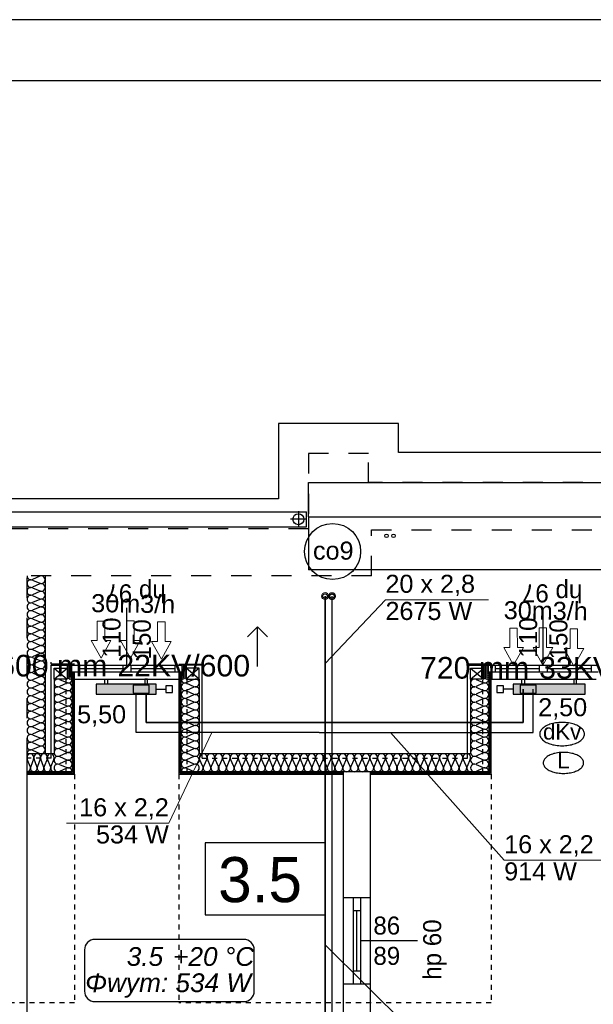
# Model space of a CAD drawing. Header units: millimetres. Extents: x 45180 to 119519, y 31297 to 302414.
# Tile 77 of 97: x 68306 to 74035, y 250415 to 260239. Entities that reach past the tile are written whole.
import ezdxf
from ezdxf.lldxf.tags import DXFTag

# ---------------------------------------------------------------- set-up
doc = ezdxf.new("R2010")
doc.units = ezdxf.units.MM
doc.header["$MEASUREMENT"] = 0
for name, pattern in [('Hidden Line', [100, 50, -50]), ('PHANTOM', [2.5, 1.25, -0.25, 0.25, -0.25, 0.25, -0.25]), ('Przerywana', [400, 200, -200])]:
    doc.linetypes.add(name, pattern=pattern)
doc.layers.get('0').update_dxf_attribs({"color": 252})
for name, color, linetype in [('#opisy', 7, 'Continuous'), ('#podkład', 252, 'Continuous'), ('_TABELA', 7, 'Continuous'), ('IS_Armatura_podłączeniowa_grz._dolnozas.', 7, 'SOLID'), ('IS_Armatura_Therm', 7, 'SOLID'), ('IS_Grafika', 7, 'SOLID'), ('IS_Grzejniki_Plan_rzut', 7, 'SOLID'), ('IS_Opisy_działek_Therm', 7, 'SOLID'), ('IS_Text_Armatury_Therm', 7, 'Continuous'), ('IS_Text_Konstrukcji', 7, 'Continuous'), ('IS_Text_Odbiornikow_Therm', 7, 'Continuous')]:
    doc.layers.add(name, color=color, linetype=linetype)
doc.layers.add('IS_Powrót', color=5, linetype='DASHDOT', lineweight=35)
doc.layers.add('IS_Zasilanie', color=1, linetype='SOLID', lineweight=30)
doc.styles.add('ARIAL', font='arial.ttf', dxfattribs={"width": 0.75})
doc.styles.add('GENERATED_STYLE_4', font='txt')
doc.styles.add('GENERATED_STYLE_5', font='txt')
doc.styles.get("Standard").update_dxf_attribs({"font": 'arial.ttf', "bigfont": 'BIGFONT.SHX'})
tags = doc.linetypes.add('DASHDOT', pattern=[20, 10, -5, 0, -5]).pattern_tags.tags
tags[10:11] = [DXFTag(74, 4), DXFTag(75, 0), DXFTag(340, '0'), DXFTag(46, 0.0), DXFTag(50, 0.0), DXFTag(44, 0.0), DXFTag(45, 0.0)]
tags[8:9] = [DXFTag(74, 4), DXFTag(75, 0), DXFTag(340, '0'), DXFTag(46, 0.0), DXFTag(50, 0.0), DXFTag(44, 0.0), DXFTag(45, 0.0)]
tags[6:7] = [DXFTag(74, 4), DXFTag(75, 0), DXFTag(340, '0'), DXFTag(46, 0.0), DXFTag(50, 0.0), DXFTag(44, 0.0), DXFTag(45, 0.0)]
tags[4:5] = [DXFTag(74, 4), DXFTag(75, 0), DXFTag(340, '0'), DXFTag(46, 0.0), DXFTag(50, 0.0), DXFTag(44, 0.0), DXFTag(45, 0.0)]
tags = doc.linetypes.add('SOLID', pattern=[10, 10, 0]).pattern_tags.tags
tags[6:7] = [DXFTag(74, 4), DXFTag(75, 0), DXFTag(340, '0'), DXFTag(46, 0.0), DXFTag(50, 0.0), DXFTag(44, 0.0), DXFTag(45, 0.0)]
tags[4:5] = [DXFTag(74, 4), DXFTag(75, 0), DXFTag(340, '0'), DXFTag(46, 0.0), DXFTag(50, 0.0), DXFTag(44, 0.0), DXFTag(45, 0.0)]

# ---------------------------------------------------------------- blocks, each defined once
blk = doc.blocks.new('E210168')
at = {"color": 7, "lineweight": 13}
for p, q in [((19.41, 19.75), (19.41, 13.6)), ((19.41, 19.75), (36.98, 9.88)), ((19.41, 0), (36.98, 9.88)), ((19.41, 6.15), (19.41, 0))]:
    blk.add_line(p, q, dxfattribs=at)
blk.add_lwpolyline([(19.41, 13.6), (0, 13.6), (0, 6.15), (19.41, 6.15)], dxfattribs=at)

msp = doc.modelspace()

# ---------------------------------------------------------------- hatches: boundary and pattern name
at = {"layer": 'IS_Grzejniki_Plan_rzut', "ltscale": 10}
for points in [[(69669.6, 253610), (69069.6, 253610), (69069.6, 253510), (69669.6, 253510)], [(73953.9, 253610), (73233.9, 253610), (73233.9, 253510), (73953.9, 253510)]]:
    msp.add_hatch(color=251, dxfattribs=at).paths.add_polyline_path(points)

# ---------------------------------------------------------------- linework, layer by layer
at = {"layer": '#podkład', "linetype": 'Continuous'}
for p, q in [((72090, 256210), (70890, 256210)), ((70890, 256210), (70890, 255460)), ((72090, 255920), (72090, 256210)), ((86030, 255920), (72090, 255920)), ((71190, 255620), (86910, 255620)), ((71190, 255280), (71190, 255620)), ((70890, 255460), (67590, 255460)), ((71090, 255335), (71090, 255175)), ((59080, 255330), (71170, 255330)), ((71170, 255255), (71010, 255255)), ((71170, 255180), (71170, 255330)), ((71190, 255280), (86910, 255280)), ((71190, 255280), (71190, 254750)), ((59230, 255180), (71170, 255180)), ((79050, 254750), (71190, 254750)), ((68506.4, 254686.8), (68433.6, 254654.7)), ((68433.6, 254648.2), (68506.4, 254616.1)), ((68560, 254690), (68560, 252915)), ((68506.4, 254609.6), (68433.6, 254577.5)), ((68433.6, 254571), (68506.4, 254538.9)), ((68506.4, 254532.4), (68433.6, 254500.3)), ((68433.6, 254493.8), (68506.4, 254461.7)), ((68506.4, 254455.2), (68433.6, 254423.1)), ((68433.6, 254416.7), (68506.4, 254384.5)), ((68506.4, 254378.1), (68433.6, 254346)), ((69375, 253800), (69375, 254370)), ((73535, 253800), (73535, 254370)), ((68433.6, 254339.5), (68506.4, 254307.4)), ((68506.4, 254300.9), (68433.6, 254268.8)), ((68433.6, 254262.3), (68506.4, 254230.2)), ((68506.4, 254223.7), (68433.6, 254191.6)), ((68433.6, 254185.1), (68506.4, 254153)), ((70681, 254179.9), (70581, 254079.9)), ((70681, 253784.1), (70681, 254179.9)), ((70681, 254179.9), (70781, 254079.9)), ((68506.4, 254146.5), (68433.6, 254114.4)), ((68433.6, 254108), (68506.4, 254075.9)), ((68506.4, 254069.4), (68433.6, 254037.3)), ((68433.6, 254030.8), (68506.4, 253998.7)), ((68506.4, 253992.2), (68433.6, 253960.1)), ((68433.6, 253953.6), (68506.4, 253921.5)), ((68506.4, 253915), (68433.6, 253882.9)), ((68433.6, 253876.4), (68506.4, 253844.3)), ((68506.4, 253837.8), (68433.6, 253805.7)), ((68433.6, 253799.3), (68506.4, 253767.2)), ((68506.4, 253760.7), (68433.6, 253728.6)), ((68620, 253810), (68620, 253830)), ((68855, 253810), (68620, 253810)), ((68620, 252870), (68620, 253800)), ((68620, 253800), (68825, 253800)), ((68650, 253770), (68780, 253660)), ((68650, 253660), (68780, 253770)), ((68650, 253770), (68780, 253770)), ((68650, 253660), (68650, 253770)), ((68780, 253800), (68780, 253770)), ((68780, 253770), (68780, 253660)), ((68811.6, 253799.2), (68793.4, 253790.8)), ((68793.4, 253789.2), (68811.6, 253780.8)), ((68811.6, 253779.2), (68793.4, 253770.8)), ((68793.4, 253769.2), (68811.6, 253760.8)), ((68811.6, 253759.2), (68793.4, 253750.8)), ((68825, 253800), (69925, 253800)), ((68825, 253800), (68825, 253730)), ((68895, 253800), (68895, 253730)), ((68895, 253765), (69335, 253765)), ((69335, 253800), (69335, 253730)), ((69415, 253800), (69415, 253730)), ((69415, 253765), (69855, 253765)), ((69855, 253800), (69855, 253730)), ((69895, 253810), (70130, 253810)), ((70130, 253800), (69925, 253800)), ((69925, 253800), (69925, 253730)), ((69938.4, 253799.2), (69956.6, 253790.8)), ((69956.6, 253789.2), (69938.4, 253780.8)), ((69938.4, 253779.2), (69956.6, 253770.8)), ((69956.6, 253769.2), (69938.4, 253760.8)), ((69938.4, 253759.2), (69956.6, 253750.8)), ((69970, 253800), (69970, 253770)), ((70100, 253770), (69970, 253770)), ((69970, 253770), (69970, 253660)), ((70100, 253660), (69970, 253770)), ((70100, 253770), (69970, 253660)), ((70100, 253660), (70100, 253770)), ((70130, 253810), (70130, 253830)), ((70130, 252870), (70130, 253800)), ((72780, 253810), (72780, 253830)), ((73015, 253810), (72780, 253810)), ((72780, 253800), (72985, 253800)), ((72780, 252870), (72780, 253800)), ((72810, 253770), (72940, 253660)), ((72810, 253660), (72940, 253770)), ((72810, 253770), (72940, 253770)), ((72810, 253660), (72810, 253770)), ((72940, 253800), (72940, 253770)), ((72940, 253770), (72940, 253660)), ((72971.6, 253799.2), (72953.4, 253790.8)), ((72953.4, 253789.2), (72971.6, 253780.8)), ((72971.6, 253779.2), (72953.4, 253770.8)), ((72953.4, 253769.2), (72971.6, 253760.8)), ((72971.6, 253759.2), (72953.4, 253750.8)), ((72985, 253800), (74085, 253800)), ((72985, 253800), (72985, 253730)), ((73055, 253800), (73055, 253730)), ((73055, 253765), (73495, 253765)), ((73495, 253800), (73495, 253730)), ((73575, 253800), (73575, 253730)), ((73575, 253765), (74015, 253765)), ((74015, 253800), (74015, 253730)), ((68433.6, 253722.1), (68506.4, 253690)), ((68506.4, 253683.5), (68433.6, 253651.4)), ((68793.4, 253749.2), (68811.6, 253740.8)), ((68811.6, 253739.2), (68793.4, 253730.8)), ((68793.4, 253729.2), (68811.6, 253720.8)), ((68811.6, 253719.2), (68793.4, 253710.8)), ((68793.4, 253709.2), (68811.6, 253700.8)), ((68811.6, 253699.2), (68793.4, 253690.8)), ((68793.4, 253689.2), (68811.6, 253680.8)), ((68811.6, 253679.2), (68793.4, 253670.8)), ((68793.4, 253669.2), (68811.6, 253660.8)), ((69925, 253730), (68825, 253730)), ((68842.5, 253730), (68830, 253730)), ((68830, 253730), (68830, 252735)), ((68842.5, 252722.5), (68842.5, 253730)), ((68855, 253730), (68842.5, 253730)), ((68842.5, 253730), (68842.5, 252722.5)), ((68855, 252710), (68855, 253730)), ((69907.5, 253730), (69895, 253730)), ((69895, 253730), (69895, 252710)), ((69920, 253730), (69907.5, 253730)), ((69907.5, 253730), (69907.5, 252722.5)), ((69907.5, 252722.5), (69907.5, 253730)), ((69920, 252735), (69920, 253730)), ((69956.6, 253749.2), (69938.4, 253740.8)), ((69938.4, 253739.2), (69956.6, 253730.8)), ((69956.6, 253729.2), (69938.4, 253720.8)), ((69938.4, 253719.2), (69956.6, 253710.8)), ((69956.6, 253709.2), (69938.4, 253700.8)), ((69938.4, 253699.2), (69956.6, 253690.8)), ((69956.6, 253689.2), (69938.4, 253680.8)), ((69938.4, 253679.2), (69956.6, 253670.8)), ((69956.6, 253669.2), (69938.4, 253660.8)), ((72953.4, 253749.2), (72971.6, 253740.8)), ((72971.6, 253739.2), (72953.4, 253730.8)), ((72953.4, 253729.2), (72971.6, 253720.8)), ((72971.6, 253719.2), (72953.4, 253710.8)), ((72953.4, 253709.2), (72971.6, 253700.8)), ((72971.6, 253699.2), (72953.4, 253690.8)), ((72953.4, 253689.2), (72971.6, 253680.8)), ((72971.6, 253679.2), (72953.4, 253670.8)), ((72953.4, 253669.2), (72971.6, 253660.8)), ((74085, 253730), (72985, 253730)), ((73002.5, 253730), (72990, 253730)), ((72990, 253730), (72990, 252735)), ((73002.5, 252722.5), (73002.5, 253730)), ((73015, 253730), (73002.5, 253730)), ((73002.5, 253730), (73002.5, 252722.5)), ((73015, 252710), (73015, 253730)), ((68433.6, 253644.9), (68506.4, 253612.8)), ((68506.4, 253606.3), (68433.6, 253574.2)), ((68433.6, 253567.7), (68506.4, 253535.6)), ((68780, 253660), (68650, 253660)), ((68650, 253660), (68650, 252915)), ((68703.6, 253656.8), (68776.4, 253624.7)), ((68776.4, 253618.2), (68703.6, 253586.2)), ((68703.6, 253579.7), (68776.4, 253547.6)), ((68845, 253660), (69905, 253660)), ((69970, 253660), (70100, 253660)), ((70046.4, 253656.8), (69973.6, 253624.7)), ((69973.6, 253618.2), (70046.4, 253586.2)), ((70046.4, 253579.7), (69973.6, 253547.6)), ((70100, 253660), (70100, 252915)), ((72940, 253660), (72810, 253660)), ((72810, 253660), (72810, 252915)), ((72863.6, 253656.8), (72936.4, 253624.7)), ((72936.4, 253618.2), (72863.6, 253586.2)), ((72863.6, 253579.7), (72936.4, 253547.6)), ((73005, 253660), (74065, 253660)), ((68506.4, 253529.1), (68433.6, 253497)), ((68433.6, 253490.6), (68506.4, 253458.5)), ((68776.4, 253541.1), (68703.6, 253509.1)), ((68703.6, 253502.6), (68776.4, 253470.5)), ((68776.4, 253464.1), (68703.6, 253432)), ((69973.6, 253541.1), (70046.4, 253509.1)), ((70046.4, 253502.6), (69973.6, 253470.5)), ((69973.6, 253464.1), (70046.4, 253432)), ((72936.4, 253541.1), (72863.6, 253509.1)), ((72863.6, 253502.6), (72936.4, 253470.5)), ((72936.4, 253464.1), (72863.6, 253432)), ((68506.4, 253452), (68433.6, 253419.9)), ((68433.6, 253413.4), (68506.4, 253381.3)), ((68506.4, 253374.8), (68433.6, 253342.7)), ((68703.6, 253425.5), (68776.4, 253393.4)), ((68776.4, 253387), (68703.6, 253354.9)), ((70046.4, 253425.5), (69973.6, 253393.4)), ((69973.6, 253387), (70046.4, 253354.9)), ((72863.6, 253425.5), (72936.4, 253393.4)), ((72936.4, 253387), (72863.6, 253354.9)), ((68433.6, 253336.2), (68506.4, 253304.1)), ((68506.4, 253297.6), (68433.6, 253265.5)), ((68703.6, 253348.4), (68776.4, 253316.4)), ((68776.4, 253309.9), (68703.6, 253277.8)), ((68703.6, 253271.3), (68776.4, 253239.3)), ((70046.4, 253348.4), (69973.6, 253316.4)), ((69973.6, 253309.9), (70046.4, 253277.8)), ((70046.4, 253271.3), (69973.6, 253239.3)), ((72863.6, 253348.4), (72936.4, 253316.4)), ((72936.4, 253309.9), (72863.6, 253277.8)), ((72863.6, 253271.3), (72936.4, 253239.3)), ((68433.6, 253259), (68506.4, 253226.9)), ((68506.4, 253220.5), (68433.6, 253188.4)), ((68433.6, 253181.9), (68506.4, 253149.8)), ((68776.4, 253232.8), (68703.6, 253200.7)), ((68703.6, 253194.3), (68776.4, 253162.2)), ((69973.6, 253232.8), (70046.4, 253200.7)), ((70046.4, 253194.3), (69973.6, 253162.2)), ((72936.4, 253232.8), (72863.6, 253200.7)), ((72863.6, 253194.3), (72936.4, 253162.2)), ((68506.4, 253143.3), (68433.6, 253111.2)), ((68433.6, 253104.7), (68506.4, 253072.6)), ((68776.4, 253155.7), (68703.6, 253123.7)), ((68703.6, 253117.2), (68776.4, 253085.1)), ((68776.4, 253078.6), (68703.6, 253046.6)), ((69973.6, 253155.7), (70046.4, 253123.7)), ((70046.4, 253117.2), (69973.6, 253085.1)), ((69973.6, 253078.6), (70046.4, 253046.6)), ((72936.4, 253155.7), (72863.6, 253123.7)), ((72863.6, 253117.2), (72936.4, 253085.1)), ((72936.4, 253078.6), (72863.6, 253046.6)), ((68506.4, 253066.1), (68433.6, 253034)), ((68433.6, 253027.5), (68506.4, 252995.4)), ((68506.4, 252988.9), (68433.6, 252956.8)), ((68703.6, 253040.1), (68776.4, 253008)), ((68776.4, 253001.6), (68703.6, 252969.5)), ((70046.4, 253040.1), (69973.6, 253008)), ((69973.6, 253001.6), (70046.4, 252969.5)), ((72863.6, 253040.1), (72936.4, 253008)), ((72936.4, 253001.6), (72863.6, 252969.5)), ((68650, 252915), (68380, 252915)), ((68433.6, 252950.3), (68506.4, 252918.2)), ((68703.6, 252963), (68776.4, 252930.9)), ((68776.4, 252924.5), (68703.6, 252892.4)), ((68703.6, 252885.9), (68776.4, 252853.9)), ((70046.4, 252963), (69973.6, 252930.9)), ((69973.6, 252924.5), (70046.4, 252892.4)), ((70046.4, 252885.9), (69973.6, 252853.9)), ((72810, 252915), (70100, 252915)), ((72863.6, 252963), (72936.4, 252930.9)), ((72936.4, 252924.5), (72863.6, 252892.4)), ((72863.6, 252885.9), (72936.4, 252853.9)), ((68380, 250130), (68380, 252870)), ((68410.9, 252788.6), (68382.8, 252861.4)), ((68444.7, 252861.4), (68416.6, 252788.6)), ((68478.4, 252788.6), (68450.3, 252861.4)), ((68512.2, 252861.4), (68484.1, 252788.6)), ((68545.9, 252788.6), (68517.8, 252861.4)), ((68579.7, 252861.4), (68551.6, 252788.6)), ((68613.4, 252788.6), (68585.3, 252861.4)), ((68647.2, 252861.4), (68619.1, 252788.6)), ((68776.4, 252847.4), (68703.6, 252815.3)), ((68703.6, 252808.8), (68776.4, 252776.8)), ((69973.6, 252847.4), (70046.4, 252815.3)), ((70046.4, 252808.8), (69973.6, 252776.8)), ((70135.5, 252788.6), (70103.3, 252861.4)), ((70174.2, 252861.4), (70142, 252788.6)), ((70212.9, 252788.6), (70180.7, 252861.4)), ((70251.6, 252861.4), (70219.4, 252788.6)), ((70290.3, 252788.6), (70258.1, 252861.4)), ((70329, 252861.4), (70296.8, 252788.6)), ((70367.7, 252788.6), (70335.5, 252861.4)), ((70406.5, 252861.4), (70374.3, 252788.6)), ((70445.2, 252788.6), (70413, 252861.4)), ((70483.9, 252861.4), (70451.7, 252788.6)), ((70522.6, 252788.6), (70490.4, 252861.4)), ((70561.3, 252861.4), (70529.1, 252788.6)), ((70600, 252788.6), (70567.8, 252861.4)), ((70638.7, 252861.4), (70606.5, 252788.6)), ((70677.5, 252788.6), (70645.3, 252861.4)), ((70716.2, 252861.4), (70684, 252788.6)), ((70754.9, 252788.6), (70722.7, 252861.4)), ((70793.6, 252861.4), (70761.4, 252788.6)), ((70832.3, 252788.6), (70800.1, 252861.4)), ((70871, 252861.4), (70838.8, 252788.6)), ((70909.7, 252788.6), (70877.5, 252861.4)), ((70948.5, 252861.4), (70916.3, 252788.6)), ((70987.2, 252788.6), (70955, 252861.4)), ((71025.9, 252861.4), (70993.7, 252788.6)), ((71064.6, 252788.6), (71032.4, 252861.4)), ((71103.3, 252861.4), (71071.1, 252788.6)), ((71142, 252788.6), (71109.8, 252861.4)), ((71180.7, 252861.4), (71148.5, 252788.6)), ((71219.5, 252788.6), (71187.3, 252861.4)), ((71258.2, 252861.4), (71226, 252788.6)), ((71296.9, 252788.6), (71264.7, 252861.4)), ((71335.6, 252861.4), (71303.4, 252788.6)), ((71374.3, 252788.6), (71342.1, 252861.4)), ((71413, 252861.4), (71380.8, 252788.6)), ((71451.7, 252788.6), (71419.5, 252861.4)), ((71490.5, 252861.4), (71458.3, 252788.6)), ((71529.2, 252788.6), (71497, 252861.4)), ((71567.9, 252861.4), (71535.7, 252788.6)), ((71606.6, 252788.6), (71574.4, 252861.4)), ((71645.3, 252861.4), (71613.1, 252788.6)), ((71684, 252788.6), (71651.8, 252861.4)), ((71722.7, 252861.4), (71690.5, 252788.6)), ((71761.5, 252788.6), (71729.3, 252861.4)), ((71800.2, 252861.4), (71768, 252788.6)), ((71838.9, 252788.6), (71806.7, 252861.4)), ((71877.6, 252861.4), (71845.4, 252788.6)), ((71916.3, 252788.6), (71884.1, 252861.4)), ((71955, 252861.4), (71922.8, 252788.6)), ((71993.7, 252788.6), (71961.5, 252861.4)), ((72032.5, 252861.4), (72000.3, 252788.6)), ((72071.2, 252788.6), (72039, 252861.4)), ((72109.9, 252861.4), (72077.7, 252788.6)), ((72148.6, 252788.6), (72116.4, 252861.4)), ((72187.3, 252861.4), (72155.1, 252788.6)), ((72226, 252788.6), (72193.8, 252861.4)), ((72264.7, 252861.4), (72232.5, 252788.6)), ((72303.5, 252788.6), (72271.3, 252861.4)), ((72342.2, 252861.4), (72310, 252788.6)), ((72380.9, 252788.6), (72348.7, 252861.4)), ((72419.6, 252861.4), (72387.4, 252788.6)), ((72458.3, 252788.6), (72426.1, 252861.4)), ((72497, 252861.4), (72464.8, 252788.6)), ((72535.7, 252788.6), (72503.5, 252861.4)), ((72574.5, 252861.4), (72542.3, 252788.6)), ((72613.2, 252788.6), (72581, 252861.4)), ((72651.9, 252861.4), (72619.7, 252788.6)), ((72690.6, 252788.6), (72658.4, 252861.4)), ((72729.3, 252861.4), (72697.1, 252788.6)), ((72768, 252788.6), (72735.8, 252861.4)), ((72806.7, 252861.4), (72774.5, 252788.6)), ((72936.4, 252847.4), (72863.6, 252815.3)), ((72863.6, 252808.8), (72936.4, 252776.8)), ((68830, 252735), (68380, 252735)), ((68380, 252735), (68380, 252722.5)), ((68380, 252722.5), (68842.5, 252722.5)), ((68842.5, 252722.5), (68380, 252722.5)), ((68380, 252722.5), (68380, 252710)), ((68380, 252710), (68855, 252710)), ((68776.4, 252770.3), (68703.6, 252738.2)), ((69895, 252710), (71540, 252710)), ((69907.5, 252722.5), (71540, 252722.5)), ((71540, 252722.5), (69907.5, 252722.5)), ((71540, 252735), (69920, 252735)), ((69973.6, 252770.3), (70046.4, 252738.2)), ((71540, 251480), (71540, 252735)), ((71810, 252735), (71540, 252735)), ((71540, 252722.5), (71540, 252735)), ((71540, 252710), (71540, 252722.5)), ((71810, 251480), (71810, 252735)), ((72990, 252735), (71810, 252735)), ((71810, 252735), (71810, 252722.5)), ((71810, 252722.5), (73002.5, 252722.5)), ((73002.5, 252722.5), (71810, 252722.5)), ((71810, 252722.5), (71810, 252710)), ((71810, 252710), (73015, 252710)), ((72936.4, 252770.3), (72863.6, 252738.2)), ((71360, 252026.7), (70160, 252026.7)), ((70160, 252026.7), (70160, 251306.7)), ((71360, 251306.7), (71360, 252026.7)), ((71540, 251480), (71810, 251480)), ((71540, 250620), (71540, 251480)), ((71640, 250620), (71640, 251480)), ((71710, 251480), (71710, 250620)), ((71810, 250620), (71810, 251480)), ((70160, 251306.7), (71360, 251306.7)), ((71640, 251350), (71710, 251350)), ((71675, 250750), (71675, 251350)), ((71710, 251050), (72280, 251050)), ((71640, 250750), (71710, 250750)), ((71540, 250130), (71540, 250620)), ((71540, 250620), (71810, 250620)), ((71810, 249300), (71810, 250620))]:
    msp.add_line(p, q, dxfattribs=at)
at = {"layer": '#podkład', "linetype": 'Przerywana'}
for p, q in [((71790, 255910), (71190, 255910)), ((71190, 255910), (71190, 255160)), ((71790, 255620), (71790, 255910)), ((86330, 255620), (71790, 255620)), ((71190, 255160), (67290, 255160)), ((71820, 254690), (71820, 255150)), ((71820, 255150), (86340, 255150)), ((68380, 252870), (68380, 254690)), ((71820, 254690), (68380, 254690))]:
    msp.add_line(p, q, dxfattribs=at)
at = {"layer": '#podkład', "linetype": 'Hidden Line'}
for p, q in [((68770, 252710), (68770, 253660)), ((69980, 252710), (69980, 253660)), ((72930, 252710), (72930, 253650)), ((68620, 252870), (68380, 252870)), ((70130, 252870), (72780, 252870)), ((68855, 252710), (68855, 250430)), ((69895, 252710), (69895, 250430)), ((73015, 252710), (73015, 250430)), ((68855, 250430), (64815, 250430)), ((73015, 250430), (69895, 250430))]:
    msp.add_line(p, q, dxfattribs=at)
at = {"layer": '#podkład', "linetype": 'Continuous'}
for centre, radius in [((71090, 255255), 55), ((71970, 255090), 17.5), ((72040, 255090), 17.5)]:
    msp.add_circle(centre, radius, dxfattribs=at)
for centre, major_axis, ratio, start_param, end_param in [((68418.3, 254612.8), (0, -38.6), 0.992098, 2.7288, 6.695979), ((68418.3, 254690), (0, -38.6), 0.992098, 4.712389, 6.695979), ((68521.7, 254651.4), (0, -38.6), 0.992098, 5.870392, 9.837571), ((68418.3, 254535.7), (0, -38.6), 0.992098, 2.7288, 6.695979), ((68521.7, 254574.2), (0, -38.6), 0.992098, 5.870392, 9.837571), ((68418.3, 254458.5), (0, -38.6), 0.992098, 2.7288, 6.695979), ((68521.7, 254497.1), (0, -38.6), 0.992098, 5.870392, 9.837571), ((68521.7, 254419.9), (0, -38.6), 0.992098, 5.870392, 9.837571), ((68418.3, 254381.3), (0, -38.6), 0.992098, 2.7288, 6.695979), ((68521.7, 254342.7), (0, -38.6), 0.992098, 5.870392, 9.837571), ((68418.3, 254304.1), (0, -38.6), 0.992098, 2.7288, 6.695979), ((68418.3, 254227), (0, -38.6), 0.992098, 2.7288, 6.695979), ((68521.7, 254265.5), (0, -38.6), 0.992098, 5.870392, 9.837571), ((68418.3, 254149.8), (0, -38.6), 0.992098, 2.7288, 6.695979), ((68521.7, 254188.4), (0, -38.6), 0.992098, 5.870392, 9.837571), ((68521.7, 254111.2), (0, -38.6), 0.992098, 5.870392, 9.837571), ((68418.3, 254072.6), (0, -38.6), 0.992098, 2.7288, 6.695979), ((68521.7, 254034), (0, -38.6), 0.992098, 5.870392, 9.837571), ((68418.3, 253995.4), (0, -38.6), 0.992098, 2.7288, 6.695979), ((68418.3, 253918.3), (0, -38.6), 0.992098, 2.7288, 6.695979), ((68521.7, 253956.8), (0, -38.6), 0.992098, 5.870392, 9.837571), ((68418.3, 253841.1), (0, -38.6), 0.992098, 2.7288, 6.695979), ((68521.7, 253879.7), (0, -38.6), 0.992098, 5.870392, 9.837571), ((68418.3, 253763.9), (0, -38.6), 0.992098, 2.7288, 6.695979), ((68521.7, 253802.5), (0, -38.6), 0.992098, 5.870392, 9.837571), ((68521.7, 253725.3), (0, -38.6), 0.992098, 5.870392, 9.837571), ((68789.6, 253780), (0, -10), 0.957061, 2.7288, 6.695979), ((68789.6, 253760), (0, -10), 0.957061, 2.7288, 6.695979), ((68789.6, 253800), (0, -10), 0.957061, 4.712389, 6.695979), ((68815.4, 253790), (0, -10), 0.957061, 5.870392, 9.837571), ((68815.4, 253770), (0, -10), 0.957061, 5.870392, 9.837571), ((68815.4, 253750), (0, -10), 0.957061, 5.870392, 9.837571), ((69934.6, 253790), (0, -10), 0.957061, 2.728799, 6.695979), ((69934.6, 253770), (0, -10), 0.957061, 2.728799, 6.695979), ((69934.6, 253750), (0, -10), 0.957061, 2.728799, 6.695979), ((69960.4, 253800), (0, -10), 0.957061, 5.870392, 7.853982), ((69960.4, 253780), (0, -10), 0.957061, 5.870392, 9.837571), ((69960.4, 253760), (0, -10), 0.957061, 5.870392, 9.837571), ((72949.6, 253780), (0, -10), 0.957061, 2.7288, 6.695979), ((72949.6, 253760), (0, -10), 0.957061, 2.7288, 6.695979), ((72949.6, 253800), (0, -10), 0.957061, 4.712389, 6.695979), ((72975.4, 253790), (0, -10), 0.957061, 5.870392, 9.837571), ((72975.4, 253770), (0, -10), 0.957061, 5.870392, 9.837571), ((72975.4, 253750), (0, -10), 0.957061, 5.870392, 9.837571), ((68418.3, 253686.7), (0, -38.6), 0.992098, 2.7288, 6.695979), ((68521.7, 253648.2), (0, -38.6), 0.992098, 5.870392, 9.837571), ((68688.3, 253621.5), (0, -38.5), 0.993264, 2.728799, 6.695979), ((68789.6, 253740), (0, -10), 0.957061, 2.7288, 6.695979), ((68789.6, 253720), (0, -10), 0.957061, 2.7288, 6.695979), ((68789.6, 253700), (0, -10), 0.957061, 2.7288, 6.695979), ((68789.6, 253680), (0, -10), 0.957061, 2.7288, 6.695979), ((68789.6, 253660), (0, -10), 0.957061, 2.7288, 4.712389), ((68815.4, 253730), (0, -10), 0.957061, 5.870392, 9.837571), ((68815.4, 253710), (0, -10), 0.957061, 5.870392, 9.837571), ((68815.4, 253690), (0, -10), 0.957061, 5.870392, 9.837571), ((68815.4, 253670), (0, -10), 0.957061, 5.870392, 9.837571), ((69934.6, 253730), (0, -10), 0.957061, 2.728799, 6.695979), ((69934.6, 253710), (0, -10), 0.957061, 2.728799, 6.695979), ((69934.6, 253690), (0, -10), 0.957061, 2.728799, 6.695979), ((69934.6, 253670), (0, -10), 0.957061, 2.728799, 6.695979), ((69960.4, 253740), (0, -10), 0.957061, 5.870392, 9.837571), ((69960.4, 253720), (0, -10), 0.957061, 5.870392, 9.837571), ((69960.4, 253700), (0, -10), 0.957061, 5.870392, 9.837571), ((69960.4, 253680), (0, -10), 0.957061, 5.870392, 9.837571), ((69960.4, 253660), (0, -10), 0.957061, 1.570796, 3.554385), ((70061.7, 253621.5), (0, -38.5), 0.993264, 5.870392, 9.837571), ((72848.3, 253621.5), (0, -38.5), 0.993264, 2.728799, 6.695979), ((72949.6, 253740), (0, -10), 0.957061, 2.7288, 6.695979), ((72949.6, 253720), (0, -10), 0.957061, 2.7288, 6.695979), ((72949.6, 253700), (0, -10), 0.957061, 2.7288, 6.695979), ((72949.6, 253680), (0, -10), 0.957061, 2.7288, 6.695979), ((72949.6, 253660), (0, -10), 0.957061, 2.7288, 4.712389), ((72975.4, 253730), (0, -10), 0.957061, 5.870392, 9.837571), ((72975.4, 253710), (0, -10), 0.957061, 5.870392, 9.837571), ((72975.4, 253690), (0, -10), 0.957061, 5.870392, 9.837571), ((72975.4, 253670), (0, -10), 0.957061, 5.870392, 9.837571), ((68418.3, 253609.6), (0, -38.6), 0.992098, 2.7288, 6.695979), ((68418.3, 253532.4), (0, -38.6), 0.992098, 2.7288, 6.695979), ((68521.7, 253571), (0, -38.6), 0.992098, 5.870392, 9.837571), ((68688.3, 253544.4), (0, -38.5), 0.993264, 2.728799, 6.695979), ((68791.7, 253660), (0, -38.5), 0.993264, 5.870392, 7.853982), ((68791.7, 253582.9), (0, -38.5), 0.993264, 5.870392, 9.837571), ((69958.3, 253582.9), (0, -38.5), 0.993264, 2.7288, 6.695979), ((69958.3, 253660), (0, -38.5), 0.993264, 4.712389, 6.695979), ((70061.7, 253544.4), (0, -38.5), 0.993264, 5.870392, 9.837571), ((72848.3, 253544.4), (0, -38.5), 0.993264, 2.728799, 6.695979), ((72951.7, 253660), (0, -38.5), 0.993264, 5.870392, 7.853982), ((72951.7, 253582.9), (0, -38.5), 0.993264, 5.870392, 9.837571), ((68418.3, 253455.2), (0, -38.6), 0.992098, 2.7288, 6.695979), ((68521.7, 253493.8), (0, -38.6), 0.992098, 5.870392, 9.837571), ((68688.3, 253467.3), (0, -38.5), 0.993264, 2.728799, 6.695979), ((68791.7, 253505.8), (0, -38.5), 0.993264, 5.870392, 9.837571), ((68791.7, 253428.8), (0, -38.5), 0.993264, 5.870392, 9.837571), ((69958.3, 253505.8), (0, -38.5), 0.993264, 2.7288, 6.695979), ((69958.3, 253428.8), (0, -38.5), 0.993264, 2.7288, 6.695979), ((70061.7, 253467.3), (0, -38.5), 0.993264, 5.870392, 9.837571), ((72848.3, 253467.3), (0, -38.5), 0.993264, 2.728799, 6.695979), ((72951.7, 253505.8), (0, -38.5), 0.993264, 5.870392, 9.837571), ((72951.7, 253428.8), (0, -38.5), 0.993264, 5.870392, 9.837571), ((68418.3, 253378), (0, -38.6), 0.992098, 2.7288, 6.695979), ((68521.7, 253416.6), (0, -38.6), 0.992098, 5.870392, 9.837571), ((68521.7, 253339.5), (0, -38.6), 0.992098, 5.870392, 9.837571), ((68688.3, 253390.2), (0, -38.5), 0.993264, 2.728799, 6.695979), ((68791.7, 253351.7), (0, -38.5), 0.993264, 5.870392, 9.837571), ((69958.3, 253351.7), (0, -38.5), 0.993264, 2.7288, 6.695979), ((70061.7, 253390.2), (0, -38.5), 0.993264, 5.870392, 9.837571), ((72848.3, 253390.2), (0, -38.5), 0.993264, 2.728799, 6.695979), ((72951.7, 253351.7), (0, -38.5), 0.993264, 5.870392, 9.837571), ((68418.3, 253300.9), (0, -38.6), 0.992098, 2.7288, 6.695979), ((68521.7, 253262.3), (0, -38.6), 0.992098, 5.870392, 9.837571), ((68688.3, 253313.1), (0, -38.5), 0.993264, 2.728799, 6.695979), ((68688.3, 253236), (0, -38.5), 0.993264, 2.728799, 6.695979), ((68791.7, 253274.6), (0, -38.5), 0.993264, 5.870392, 9.837571), ((69958.3, 253274.6), (0, -38.5), 0.993264, 2.7288, 6.695979), ((70061.7, 253313.1), (0, -38.5), 0.993264, 5.870392, 9.837571), ((70061.7, 253236), (0, -38.5), 0.993264, 5.870392, 9.837571), ((72848.3, 253313.1), (0, -38.5), 0.993264, 2.728799, 6.695979), ((72848.3, 253236), (0, -38.5), 0.993264, 2.728799, 6.695979), ((72951.7, 253274.6), (0, -38.5), 0.993264, 5.870392, 9.837571), ((68418.3, 253223.7), (0, -38.6), 0.992098, 2.7288, 6.695979), ((68418.3, 253146.5), (0, -38.6), 0.992098, 2.7288, 6.695979), ((68521.7, 253185.1), (0, -38.6), 0.992098, 5.870392, 9.837571), ((68688.3, 253159), (0, -38.5), 0.993264, 2.728799, 6.695979), ((68791.7, 253197.5), (0, -38.5), 0.993264, 5.870392, 9.837571), ((69958.3, 253197.5), (0, -38.5), 0.993264, 2.7288, 6.695979), ((70061.7, 253159), (0, -38.5), 0.993264, 5.870392, 9.837571), ((72848.3, 253159), (0, -38.5), 0.993264, 2.728799, 6.695979), ((72951.7, 253197.5), (0, -38.5), 0.993264, 5.870392, 9.837571), ((68418.3, 253069.3), (0, -38.6), 0.992098, 2.7288, 6.695979), ((68521.7, 253107.9), (0, -38.6), 0.992098, 5.870392, 9.837571), ((68521.7, 253030.8), (0, -38.6), 0.992098, 5.870392, 9.837571), ((68688.3, 253081.9), (0, -38.5), 0.993264, 2.728799, 6.695979), ((68791.7, 253120.4), (0, -38.5), 0.993264, 5.870392, 9.837571), ((68791.7, 253043.3), (0, -38.5), 0.993264, 5.870392, 9.837571), ((69958.3, 253120.4), (0, -38.5), 0.993264, 2.7288, 6.695979), ((69958.3, 253043.3), (0, -38.5), 0.993264, 2.7288, 6.695979), ((70061.7, 253081.9), (0, -38.5), 0.993264, 5.870392, 9.837571), ((72848.3, 253081.9), (0, -38.5), 0.993264, 2.728799, 6.695979), ((72951.7, 253120.4), (0, -38.5), 0.993264, 5.870392, 9.837571), ((72951.7, 253043.3), (0, -38.5), 0.993264, 5.870392, 9.837571), ((68418.3, 252992.2), (0, -38.6), 0.992098, 2.7288, 6.695979), ((68521.7, 252953.6), (0, -38.6), 0.992098, 5.870392, 9.837571), ((68688.3, 253004.8), (0, -38.5), 0.993264, 2.728799, 6.695979), ((68791.7, 252966.3), (0, -38.5), 0.993264, 5.870392, 9.837571), ((69958.3, 252966.3), (0, -38.5), 0.993264, 2.7288, 6.695979), ((70061.7, 253004.8), (0, -38.5), 0.993264, 5.870392, 9.837571), ((72848.3, 253004.8), (0, -38.5), 0.993264, 2.728799, 6.695979), ((72951.7, 252966.3), (0, -38.5), 0.993264, 5.870392, 9.837571), ((68413.8, 252876.7), (0, -38.3), 0.881614, 1.158003, 5.125183), ((68418.3, 252915), (0, -38.6), 0.992098, 2.7288, 4.712389), ((68481.3, 252876.7), (0, -38.3), 0.881614, 1.158003, 5.125183), ((68548.8, 252876.7), (0, -38.3), 0.881614, 1.158003, 5.125183), ((68616.3, 252876.7), (0, -38.3), 0.881614, 1.158003, 5.125183), ((68688.3, 252927.7), (0, -38.5), 0.993264, 2.728799, 6.695979), ((68688.3, 252850.6), (0, -38.5), 0.993264, 2.728799, 6.695979), ((68791.7, 252889.2), (0, -38.5), 0.993264, 5.870392, 9.837571), ((69958.3, 252889.2), (0, -38.5), 0.993264, 2.7288, 6.695979), ((70061.7, 252927.7), (0, -38.5), 0.993264, 5.870392, 9.837571), ((70061.7, 252850.6), (0, -38.5), 0.993264, 5.870392, 9.837571), ((70138.7, 252876.7), (-38.7, 0), 0.988835, 2.728799, 6.695979), ((70216.1, 252876.7), (-38.7, 0), 0.988835, 2.728799, 6.695979), ((70293.6, 252876.7), (-38.7, 0), 0.988835, 2.728799, 6.695979), ((70371, 252876.7), (-38.7, 0), 0.988835, 2.728799, 6.695979), ((70448.4, 252876.7), (-38.7, 0), 0.988835, 2.728799, 6.695979), ((70525.9, 252876.7), (-38.7, 0), 0.988835, 2.728799, 6.695979), ((70603.3, 252876.7), (-38.7, 0), 0.988835, 2.728799, 6.695979), ((70680.7, 252876.7), (-38.7, 0), 0.988835, 2.728799, 6.695979), ((70758.1, 252876.7), (-38.7, 0), 0.988835, 2.728799, 6.695979), ((70835.6, 252876.7), (-38.7, 0), 0.988835, 2.728799, 6.695979), ((70913, 252876.7), (-38.7, 0), 0.988835, 2.728799, 6.695979), ((70990.4, 252876.7), (-38.7, 0), 0.988835, 2.728799, 6.695979), ((71067.9, 252876.7), (-38.7, 0), 0.988835, 2.728799, 6.695979), ((71145.3, 252876.7), (-38.7, 0), 0.988835, 2.728799, 6.695979), ((71222.7, 252876.7), (-38.7, 0), 0.988835, 2.728799, 6.695979), ((71300.1, 252876.7), (-38.7, 0), 0.988835, 2.728799, 6.695979), ((71377.6, 252876.7), (-38.7, 0), 0.988835, 2.728799, 6.695979), ((71455, 252876.7), (-38.7, 0), 0.988835, 2.728799, 6.695979), ((71532.4, 252876.7), (-38.7, 0), 0.988835, 2.728799, 6.695979), ((71609.9, 252876.7), (-38.7, 0), 0.988835, 2.728799, 6.695979), ((71687.3, 252876.7), (-38.7, 0), 0.988835, 2.728799, 6.695979), ((71764.7, 252876.7), (-38.7, 0), 0.988835, 2.728799, 6.695979), ((71842.1, 252876.7), (-38.7, 0), 0.988835, 2.728799, 6.695979), ((71919.6, 252876.7), (-38.7, 0), 0.988835, 2.728799, 6.695979), ((71997, 252876.7), (-38.7, 0), 0.988835, 2.728799, 6.695979), ((72074.4, 252876.7), (-38.7, 0), 0.988835, 2.728799, 6.695979), ((72151.9, 252876.7), (-38.7, 0), 0.988835, 2.728799, 6.695979), ((72229.3, 252876.7), (-38.7, 0), 0.988835, 2.728799, 6.695979), ((72306.7, 252876.7), (-38.7, 0), 0.988835, 2.728799, 6.695979), ((72384.1, 252876.7), (-38.7, 0), 0.988835, 2.728799, 6.695979), ((72461.6, 252876.7), (-38.7, 0), 0.988835, 2.728799, 6.695979), ((72539, 252876.7), (-38.7, 0), 0.988835, 2.728799, 6.695979), ((72616.4, 252876.7), (-38.7, 0), 0.988835, 2.728799, 6.695979), ((72693.9, 252876.7), (-38.7, 0), 0.988835, 2.728799, 6.695979), ((72771.3, 252876.7), (-38.7, 0), 0.988835, 2.728799, 6.695979), ((72848.3, 252927.7), (0, -38.5), 0.993264, 2.728799, 6.695979), ((72848.3, 252850.6), (0, -38.5), 0.993264, 2.728799, 6.695979), ((72951.7, 252889.2), (0, -38.5), 0.993264, 5.870392, 9.837571), ((68380, 252773.3), (0, -38.3), 0.881614, 0, 1.983589), ((68447.5, 252773.3), (0, -38.3), 0.881614, 4.299595, 8.266774), ((68515, 252773.3), (0, -38.3), 0.881614, 4.299595, 8.266774), ((68582.5, 252773.3), (0, -38.3), 0.881614, 4.299595, 8.266774), ((68650, 252773.3), (0, -38.3), 0.881614, 4.299596, 6.283185), ((68688.3, 252773.5), (0, -38.5), 0.993264, 2.728799, 6.695979), ((68791.7, 252812.1), (0, -38.5), 0.993264, 5.870392, 9.837571), ((69958.3, 252812.1), (0, -38.5), 0.993264, 2.7288, 6.695979), ((70061.7, 252773.5), (0, -38.5), 0.993264, 5.870392, 9.837571), ((70100, 252773.3), (-38.7, 0), 0.988835, 1.570796, 3.554385), ((70177.4, 252773.3), (-38.7, 0), 0.988835, 5.870392, 9.837571), ((70254.9, 252773.3), (-38.7, 0), 0.988835, 5.870392, 9.837571), ((70332.3, 252773.3), (-38.7, 0), 0.988835, 5.870392, 9.837571), ((70409.7, 252773.3), (-38.7, 0), 0.988835, 5.870392, 9.837571), ((70487.1, 252773.3), (-38.7, 0), 0.988835, 5.870392, 9.837571), ((70564.6, 252773.3), (-38.7, 0), 0.988835, 5.870392, 9.837571), ((70642, 252773.3), (-38.7, 0), 0.988835, 5.870392, 9.837571), ((70719.4, 252773.3), (-38.7, 0), 0.988835, 5.870392, 9.837571), ((70796.9, 252773.3), (-38.7, 0), 0.988835, 5.870392, 9.837571), ((70874.3, 252773.3), (-38.7, 0), 0.988835, 5.870392, 9.837571), ((70951.7, 252773.3), (-38.7, 0), 0.988835, 5.870392, 9.837571), ((71029.1, 252773.3), (-38.7, 0), 0.988835, 5.870392, 9.837571), ((71106.6, 252773.3), (-38.7, 0), 0.988835, 5.870392, 9.837571), ((71184, 252773.3), (-38.7, 0), 0.988835, 5.870392, 9.837571), ((71261.4, 252773.3), (-38.7, 0), 0.988835, 5.870392, 9.837571), ((71338.9, 252773.3), (-38.7, 0), 0.988835, 5.870392, 9.837571), ((71416.3, 252773.3), (-38.7, 0), 0.988835, 5.870392, 9.837571), ((71493.7, 252773.3), (-38.7, 0), 0.988835, 5.870392, 9.837571), ((71571.1, 252773.3), (-38.7, 0), 0.988835, 5.870392, 9.837571), ((71648.6, 252773.3), (-38.7, 0), 0.988835, 5.870392, 9.837571), ((71726, 252773.3), (-38.7, 0), 0.988835, 5.870392, 9.837571), ((71803.4, 252773.3), (-38.7, 0), 0.988835, 5.870392, 9.837571), ((71880.9, 252773.3), (-38.7, 0), 0.988835, 5.870392, 9.837571), ((71958.3, 252773.3), (-38.7, 0), 0.988835, 5.870392, 9.837571), ((72035.7, 252773.3), (-38.7, 0), 0.988835, 5.870392, 9.837571), ((72113.1, 252773.3), (-38.7, 0), 0.988835, 5.870392, 9.837571), ((72190.6, 252773.3), (-38.7, 0), 0.988835, 5.870392, 9.837571), ((72268, 252773.3), (-38.7, 0), 0.988835, 5.870392, 9.837571), ((72345.4, 252773.3), (-38.7, 0), 0.988835, 5.870392, 9.837571), ((72422.9, 252773.3), (-38.7, 0), 0.988835, 5.870392, 9.837571), ((72500.3, 252773.3), (-38.7, 0), 0.988835, 5.870392, 9.837571), ((72577.7, 252773.3), (-38.7, 0), 0.988835, 5.870392, 9.837571), ((72655.1, 252773.3), (-38.7, 0), 0.988835, 5.870392, 9.837571), ((72732.6, 252773.3), (-38.7, 0), 0.988835, 5.870392, 9.837571), ((72810, 252773.3), (-38.7, 0), 0.988835, 5.870392, 7.853982), ((72848.3, 252773.5), (0, -38.5), 0.993264, 2.728799, 6.695979), ((72951.7, 252812.1), (0, -38.5), 0.993264, 5.870392, 9.837571), ((68791.7, 252735), (0, -38.5), 0.993264, 1.570796, 3.554385), ((69958.3, 252735), (0, -38.5), 0.993264, 2.7288, 4.712389), ((72951.7, 252735), (0, -38.5), 0.993264, 1.570796, 3.554385)]:
    msp.add_ellipse(centre, major_axis=major_axis, ratio=ratio, start_param=start_param, end_param=end_param, dxfattribs=at)
at = {"layer": '_TABELA', "color": 7}
for p, q in [((117023.9, 260239.2), (55023.9, 260239.2)), ((116423.9, 259629.2), (57523.9, 259629.2))]:
    msp.add_line(p, q, dxfattribs=at)
at = {"layer": 'IS_Armatura_podłączeniowa_grz._dolnozas.', "ltscale": 10}
for p, q in [((69599.6, 253600), (69439.6, 253600)), ((69439.6, 253600), (69439.6, 253520)), ((69599.6, 253520), (69599.6, 253600)), ((69599.6, 253600), (69599.6, 253600)), ((73463.9, 253600), (73303.9, 253600)), ((73303.9, 253600), (73303.9, 253520)), ((73463.9, 253520), (73463.9, 253600)), ((73463.9, 253600), (73463.9, 253600)), ((69439.6, 253520), (69599.6, 253520)), ((73303.9, 253520), (73463.9, 253520))]:
    msp.add_line(p, q, dxfattribs=at)
at = {"layer": 'IS_Armatura_Therm', "ltscale": 10}
for p, q in [((69832.1, 253592.5), (69767.1, 253592.5)), ((69767.1, 253592.5), (69767.1, 253527.5)), ((69832.1, 253527.5), (69832.1, 253592.5)), ((73136.4, 253592.5), (73071.4, 253592.5)), ((73071.4, 253592.5), (73071.4, 253527.5)), ((73136.4, 253527.5), (73136.4, 253592.5)), ((69669.6, 253560), (69767.1, 253560)), ((69767.1, 253527.5), (69832.1, 253527.5)), ((73071.4, 253527.5), (73136.4, 253527.5)), ((73233.9, 253560), (73136.4, 253560))]:
    msp.add_line(p, q, dxfattribs=at)
at = {"layer": 'IS_Grafika', "ltscale": 10}
msp.add_circle((71431.5, 254933), 280, dxfattribs=at)
for points, knots in [([(73723.3, 253227.8), (73712.3, 253227.8), (73690.7, 253226.9), (73659.3, 253223.3), (73629.6, 253217.5), (73602.2, 253209.6), (73577.2, 253199.9), (73555.1, 253188.4), (73536.2, 253175.5), (73520.7, 253161.2), (73509.1, 253145.6), (73501.7, 253128.9), (73500, 253117), (73500, 253111.2)], [0, 0, 0, 0, 33.024043, 64.733497, 94.961552, 123.540383, 150.314771, 175.16102, 198.015155, 218.916387, 238.072713, 255.947572, 273.334314, 273.334314, 273.334314, 273.334314]), ([(73946.6, 253111.2), (73946.6, 253117), (73944.9, 253128.9), (73937.6, 253145.6), (73925.9, 253161.2), (73910.5, 253175.5), (73891.5, 253188.4), (73869.4, 253199.9), (73844.5, 253209.6), (73817, 253217.5), (73787.4, 253223.3), (73755.9, 253226.9), (73734.3, 253227.8), (73723.3, 253227.8)], [0, 0, 0, 0, 17.386742, 35.2616, 54.417927, 75.319159, 98.173293, 123.019543, 149.793931, 178.372762, 208.600817, 240.310271, 273.334314, 273.334314, 273.334314, 273.334314]), ([(73500, 253111.2), (73500, 253105.4), (73501.7, 253093.6), (73509.1, 253076.9), (73520.7, 253061.3), (73536.2, 253047), (73555.1, 253034), (73577.2, 253022.6), (73602.2, 253012.9), (73629.6, 253005), (73659.3, 252999.2), (73690.7, 252995.5), (73712.3, 252994.7), (73723.3, 252994.7)], [0, 0, 0, 0, 17.386742, 35.2616, 54.417927, 75.319159, 98.173293, 123.019543, 149.793931, 178.372762, 208.600817, 240.310271, 273.334314, 273.334314, 273.334314, 273.334314]), ([(73723.3, 252994.7), (73734.3, 252994.7), (73755.9, 252995.5), (73787.4, 252999.2), (73817, 253005), (73844.5, 253012.9), (73869.4, 253022.6), (73891.5, 253034), (73910.5, 253047), (73925.9, 253061.3), (73937.6, 253076.9), (73944.9, 253093.6), (73946.6, 253105.4), (73946.6, 253111.2)], [0, 0, 0, 0, 33.024043, 64.733497, 94.961552, 123.540383, 150.314771, 175.16102, 198.015155, 218.916387, 238.072713, 255.947572, 273.334314, 273.334314, 273.334314, 273.334314]), ([(73736.5, 252928.9), (73726.6, 252928.9), (73707.1, 252928.1), (73678.7, 252924.9), (73651.9, 252919.6), (73627.1, 252912.5), (73604.6, 252903.7), (73584.6, 252893.4), (73567.5, 252881.7), (73553.6, 252868.8), (73543.1, 252854.7), (73536.4, 252839.6), (73534.9, 252828.9), (73534.9, 252823.7)], [0, 0, 0, 0, 29.81303, 58.439291, 85.728194, 111.528232, 135.699277, 158.129661, 178.761629, 197.63058, 214.924287, 231.061128, 246.757311, 246.757311, 246.757311, 246.757311]), ([(73938.1, 252823.7), (73938.1, 252828.9), (73936.6, 252839.6), (73929.9, 252854.7), (73919.4, 252868.8), (73905.5, 252881.7), (73888.4, 252893.4), (73868.4, 252903.7), (73845.9, 252912.5), (73821.1, 252919.6), (73794.3, 252924.9), (73765.9, 252928.1), (73746.4, 252928.9), (73736.5, 252928.9)], [0, 0, 0, 0, 15.696184, 31.833024, 49.126731, 67.995682, 88.62765, 111.058035, 135.229079, 161.029117, 188.31802, 216.944282, 246.757311, 246.757311, 246.757311, 246.757311]), ([(73534.9, 252823.7), (73534.9, 252818.5), (73536.4, 252807.8), (73543.1, 252792.6), (73553.6, 252778.6), (73567.5, 252765.7), (73584.6, 252754), (73604.6, 252743.7), (73627.1, 252734.9), (73651.9, 252727.8), (73678.7, 252722.5), (73707.1, 252719.2), (73726.6, 252718.5), (73736.5, 252718.5)], [0, 0, 0, 0, 15.696184, 31.833024, 49.126731, 67.995682, 88.62765, 111.058035, 135.229079, 161.029117, 188.31802, 216.944282, 246.757311, 246.757311, 246.757311, 246.757311]), ([(73736.5, 252718.5), (73746.4, 252718.5), (73765.9, 252719.2), (73794.3, 252722.5), (73821.1, 252727.8), (73845.9, 252734.9), (73868.4, 252743.7), (73888.4, 252754), (73905.5, 252765.7), (73919.4, 252778.6), (73929.9, 252792.6), (73936.6, 252807.8), (73938.1, 252818.5), (73938.1, 252823.7)], [0, 0, 0, 0, 29.81303, 58.439291, 85.728194, 111.528232, 135.699277, 158.129661, 178.761629, 197.63058, 214.924287, 231.061128, 246.757311, 246.757311, 246.757311, 246.757311])]:
    msp.add_open_spline(points, degree=3, knots=knots, dxfattribs=at)
at = {"layer": 'IS_Grzejniki_Plan_rzut', "ltscale": 10}
for p, q in [((69669.6, 253610), (69069.6, 253610)), ((69069.6, 253610), (69069.6, 253510)), ((69157.1, 253610), (69157.1, 253660)), ((69157.1, 253660), (69182.1, 253660)), ((69182.1, 253660), (69182.1, 253610)), ((69582.1, 253660), (69557.1, 253660)), ((69557.1, 253660), (69557.1, 253610)), ((69582.1, 253610), (69582.1, 253660)), ((69669.6, 253510), (69669.6, 253610)), ((69669.6, 253610), (69669.6, 253610)), ((73953.9, 253610), (73233.9, 253610)), ((73233.9, 253610), (73233.9, 253510)), ((73321.4, 253610), (73321.4, 253660)), ((73321.4, 253660), (73346.4, 253660)), ((73346.4, 253660), (73346.4, 253610)), ((73866.4, 253660), (73841.4, 253660)), ((73841.4, 253660), (73841.4, 253610)), ((73866.4, 253610), (73866.4, 253660)), ((73953.9, 253510), (73953.9, 253610)), ((73953.9, 253610), (73953.9, 253610)), ((69069.6, 253510), (69669.6, 253510)), ((73233.9, 253510), (73953.9, 253510))]:
    msp.add_line(p, q, dxfattribs=at)
at = {"layer": 'IS_Opisy_działek_Therm', "lineweight": 5, "ltscale": 10}
for p, q in [((71355.8, 253816.5), (71959, 254451.3)), ((71959, 254451.3), (72989, 254451.3)), ((70224.1, 253126.2), (69795.3, 252221.2)), ((72009.8, 253126.2), (73144.7, 251852.8)), ((69795.3, 252221.2), (68775.3, 252221.2)), ((73144.7, 251852.8), (74164.7, 251852.8)), ((71355.8, 251008.7), (72363.6, 250013.7))]:
    msp.add_line(p, q, dxfattribs=at)
at = {"layer": 'IS_Powrót', "ltscale": 10}
for p, q in [((71355.8, 254488.7), (71355.8, 248009.5)), ((69569.6, 253226.2), (69569.6, 253519.6)), ((73335.3, 253226.2), (73335.3, 253560.9)), ((71196.4, 253226.2), (69569.6, 253226.2)), ((71196.4, 253226.2), (71548.8, 253226.2)), ((71548.8, 253226.2), (73335.3, 253226.2))]:
    msp.add_line(p, q, dxfattribs=at)
at = {"layer": 'IS_Powrót', "color": 5, "lineweight": 0, "ltscale": 20}
msp.add_circle((71355.8, 254488.7), 34.1, dxfattribs=at)
at = {"layer": 'IS_Powrót', "color": 5, "lineweight": 30, "ltscale": 20}
msp.add_circle((71355.8, 254488.7), 22.1, dxfattribs=at)
at = {"layer": 'IS_Text_Konstrukcji', "linetype": 'SOLID', "ltscale": 10}
msp.add_lwpolyline([(69057.3, 250442.5), (70545.7, 250442.5, 0.414214), (70649, 250545.8), (70649, 250959.2, 0.414214), (70545.7, 251062.5), (69057.3, 251062.5, 0.414214), (68954, 250959.2), (68954, 250545.8, 0.414214), (69057.3, 250442.5)], format="xyb", dxfattribs=at)
at = {"layer": 'IS_Zasilanie', "ltscale": 10}
for p, q in [((71425.3, 254487.5), (71425.3, 248595.1)), ((69469.6, 253126.2), (69469.6, 253519.6)), ((73435.3, 253126.2), (73435.3, 253560.9)), ((71296.4, 253126.2), (69469.6, 253126.2)), ((71296.4, 253126.2), (71448.8, 253126.2)), ((71448.8, 253126.2), (73435.3, 253126.2))]:
    msp.add_line(p, q, dxfattribs=at)
at = {"layer": 'IS_Zasilanie', "color": 1, "linetype": 'PHANTOM', "lineweight": 0, "ltscale": 250}
msp.add_circle((71425.3, 254487.5), 34.1, dxfattribs=at)
at = {"layer": 'IS_Zasilanie', "color": 1, "linetype": 'PHANTOM', "lineweight": 30, "ltscale": 250}
msp.add_circle((71425.3, 254487.5), 22.1, dxfattribs=at)

# ---------------------------------------------------------------- block references
at = {"color": 7, "lineweight": 5, "xscale": 10, "yscale": 10, "zscale": 10, "rotation": 270.0966492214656}
for p in [(69020, 254239.1), (69312.4, 254239.6), (69622.1, 254229.8), (73140, 254169.1), (73432.4, 254169.6), (73742.1, 254159.8)]:
    msp.add_blockref('E210168', p, dxfattribs=at)

# ---------------------------------------------------------------- texts
at = {"layer": '#opisy', "color": 7, "lineweight": 0, "style": 'ARIAL'}
for p in [(69019.7, 254328.5, 139.7), (73139.7, 254258.5, 139.7)]:
    msp.add_text('30m3/h', height=180, rotation=359.21724, dxfattribs=at).set_placement(p)
at = {"layer": '#podkład', "linetype": 'Continuous', "style": 'GENERATED_STYLE_5'}
for s, rotation, p in [('hp 97', 180, (69765, 254605.7)), ('hp 97', 180, (73925, 254605.7)), ('110', 90, (69313.8, 253872.9)), ('150', 90, (69616.3, 253855.7)), ('110', 90, (73473.8, 253872.9)), ('150', 90, (73776.3, 253855.7)), ('hp 60', 90, (72515.7, 250660))]:
    msp.add_text(s, height=180, rotation=rotation, dxfattribs=at).set_placement(p)
at = {"layer": '#podkład', "linetype": 'Continuous'}
for s, height, style, p in [('3.5', 450, 'GENERATED_STYLE_4', (70288.6, 251434.1)), ('86', 180, 'GENERATED_STYLE_5', (71838.6, 251110.8)), ('89', 180, 'GENERATED_STYLE_5', (71838.6, 250808.5))]:
    msp.add_text(s, height=height, dxfattribs=dict(at, style=style)).set_placement(p)
at = {"layer": 'IS_Grafika', "ltscale": 10}
for s, insert, char_height, attachment_point in [('\\fArial|b0|i0;co9', (71235.4, 254849.4), 180, 7), ('\\fArial|b0|i0;dKv', (73723.3, 253214.6), 158.4, 2), ('\\fArial|b0|i0;L', (73736.5, 252927.1), 158.4, 2)]:
    msp.add_mtext(s, dxfattribs=dict(at, insert=insert, char_height=char_height, attachment_point=attachment_point))
at = {"layer": 'IS_Opisy_działek_Therm', "ltscale": 10, "char_height": 180}
for s, insert, attachment_point in [('\\fArial|b0|i0;20 x 2,8', (71959, 254487.3), 7), ('\\fArial|b0|i0;2675 W', (71959, 254429.7), 1), ('\\fArial|b0|i0;16 x 2,2', (69795.3, 252257.2), 9), ('\\fArial|b0|i0;534 W', (69795.3, 252199.6), 3), ('\\fArial|b0|i0;16 x 2,2', (73144.7, 251888.8), 7), ('\\fArial|b0|i0;914 W', (73144.7, 251831.2), 1)]:
    msp.add_mtext(s, dxfattribs=dict(at, insert=insert, attachment_point=attachment_point))
at = {"layer": 'IS_Text_Armatury_Therm', "linetype": 'SOLID', "ltscale": 10, "char_height": 180}
for s, insert, attachment_point in [('\\fArial|b0|i0;5,50  ', (69369.6, 253185.6), 9), ('\\fArial|b0|i0;2,50  ', (73484.4, 253256), 7)]:
    msp.add_mtext(s, dxfattribs=dict(at, insert=insert, attachment_point=attachment_point))
at = {"layer": 'IS_Text_Konstrukcji', "linetype": 'SOLID', "ltscale": 10, "char_height": 187.2}
for s, insert, attachment_point in [('\\fArial|b0|i1;3.5', (69739, 250795.7), 9), ('\\fArial|b0|i1;+20 °C', (69839, 250795.7), 7), ('\\fArial|b0|i1;Φwym: 534 W', (69789, 250723.7), 2)]:
    msp.add_mtext(s, dxfattribs=dict(at, insert=insert, attachment_point=attachment_point))
at = {"layer": 'IS_Text_Odbiornikow_Therm', "linetype": 'SOLID', "ltscale": 10, "char_height": 216}
for s, insert, attachment_point in [('\\fArial|b0|i0;600 mm', (69182.3, 253902.1), 3), ('\\fArial|b0|i0;22KV/600', (69282.3, 253902.1), 1), ('\\fArial|b0|i0;720 mm', (73394.4, 253880.5), 3), ('\\fArial|b0|i0;33KV/600', (73494.4, 253880.5), 1)]:
    msp.add_mtext(s, dxfattribs=dict(at, insert=insert, attachment_point=attachment_point))

doc.saveas('drawing.dxf')
